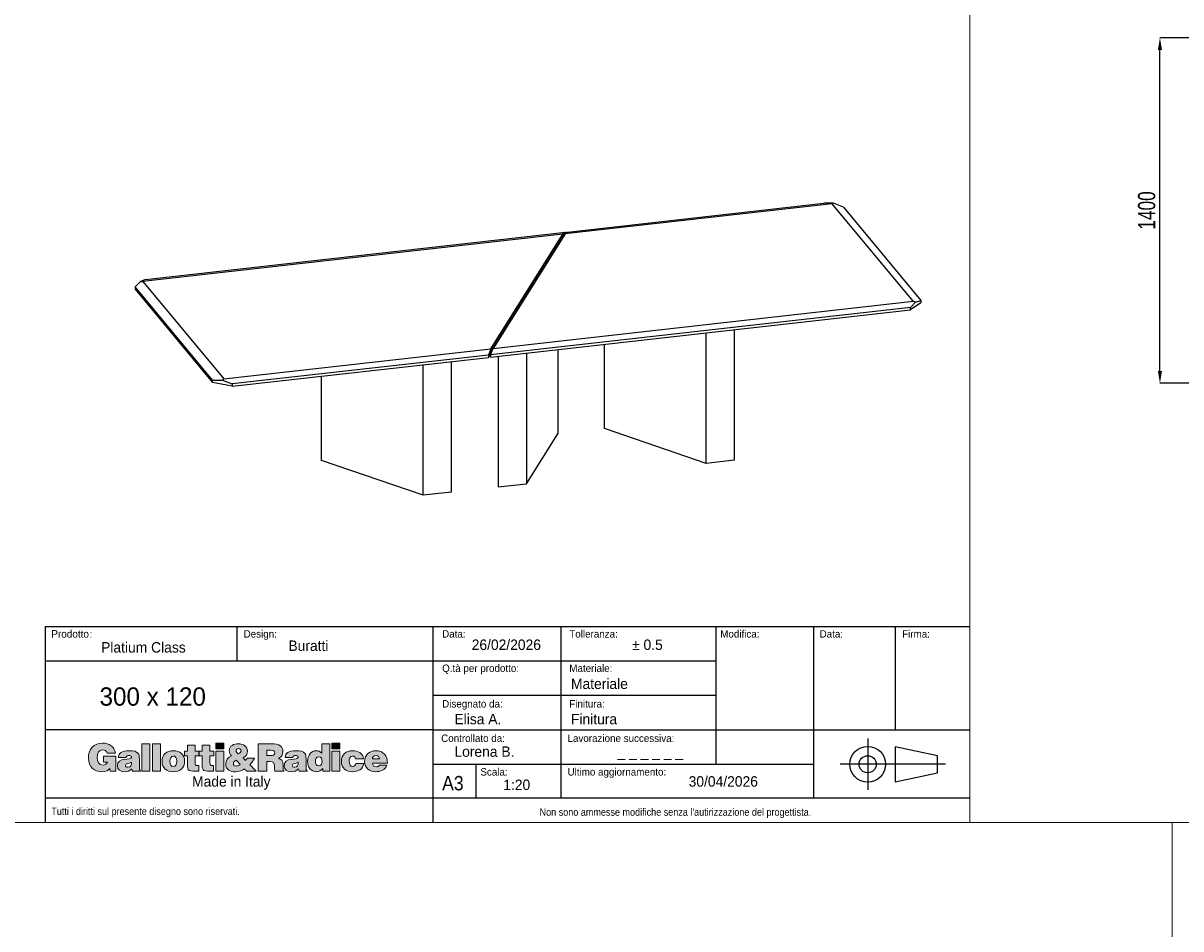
# Model space of a CAD drawing. Header units: millimetres. Extents: x 100 to 18140, y -17694 to 5840.
# Tile 4 of 19: x 4465 to 9155, y -11810 to -8141. Entities that reach past the tile are written whole.
import ezdxf

# ---------------------------------------------------------------- set-up
doc = ezdxf.new("R2010")
doc.units = ezdxf.units.MM
doc.header["$LTSCALE"] = 20
doc.header["$PDSIZE"] = -1
doc.layers.add('ANNOTAZIONI', color=8, linetype='Continuous')
doc.styles.add('SLDTEXTSTYLE1', font='GOTHIC.TTF', dxfattribs={"width": 0.913})
doc.styles.add('SLDTEXTSTYLE2', font='arial.ttf', dxfattribs={"width": 0.948})
doc.styles.add('SLDTEXTSTYLE3', font='arial.ttf', dxfattribs={"width": 0.948})
doc.styles.add('SLDTEXTSTYLE4', font='ARIALN.TTF', dxfattribs={"width": 0.87})
doc.dimstyles.new('SLDDIMSTYLE0', dxfattribs={"dimtxt": 70, "dimasz": 50, "dimexe": 0, "dimexo": 0.0625, "dimgap": 17.5, "dimtad": 1, "dimdec": 1, "dimrnd": 1e-09, "dimzin": 12, "dimdsep": 46, "dimtxsty": 'SLDTEXTSTYLE4', "dimsah": 1, "dimcen": 0.09, "dimadec": 0, "dimazin": 3, "dimtfac": 1, "dimtdec": 1, "dimtofl": 0, "dimtmove": 0, "dimatfit": 3, "dimfxl": 1, "dimfrac": 2, "dimtolj": 1, "dimtzin": 12, "dimarcsym": 0})

# ---------------------------------------------------------------- blocks, each defined once
blk = doc.blocks.new('logo_punti di controllo')
at = {"layer": 'ANNOTAZIONI'}
h = blk.add_hatch(color=256, dxfattribs=at)
edge = h.paths.add_edge_path(flags=0)
edge.add_line((564, 61), (564, 214))
edge.add_line((564, 214), (440, 214))
edge.add_line((440, 214), (440, 154))
edge.add_line((440, 154), (480, 154))
edge.add_spline(control_points=[(480, 154), (476, 135), (452, 122), (434, 122), (388, 122), (376, 158), (376, 197), (376, 246), (393, 278), (429, 278), (452, 278), (468, 266), (475, 243)], knot_values=[31.661, 31.661, 31.661, 31.661, 32.661, 32.661, 32.661, 33.661, 33.661, 33.661, 34.661, 34.661, 34.661, 35.661, 35.661, 35.661, 35.661], weights=[1, 1, 1, 1, 1, 1, 1, 1, 1, 1, 1, 1, 1], degree=3, periodic=0)
edge.add_line((475, 243), (561, 243))
edge.add_spline(control_points=[(561, 243), (550, 311), (496, 345), (430, 345), (341, 345), (286, 285), (286, 197), (286, 100), (349, 55), (419, 55), (463, 55), (488, 71), (502, 88)], knot_values=[47.825, 47.825, 47.825, 47.825, 48.825, 48.825, 48.825, 49.825, 49.825, 49.825, 50.825, 50.825, 50.825, 51.825, 51.825, 51.825, 51.825], weights=[1, 1, 1, 1, 1, 1, 1, 1, 1, 1, 1, 1, 1], degree=3, periodic=0)
edge.add_line((502, 88), (506, 61))
edge.add_line((506, 61), (564, 61))
h = blk.add_hatch(color=256, dxfattribs=at)
edge = h.paths.add_edge_path(flags=0)
edge.add_line((730, 62), (812, 62))
edge.add_line((812, 62), (812, 66))
edge.add_spline(control_points=[(812, 66), (802, 74), (802, 80), (802, 92), (802, 123), (802, 154), (802, 185), (802, 233), (796, 269), (701, 269), (621, 269), (591, 244), (591, 201)], knot_values=[0.543, 0.543, 0.543, 0.543, 1.543, 1.543, 1.543, 14.848, 14.848, 14.848, 15.848, 15.848, 15.848, 16.848, 16.848, 16.848, 16.848], weights=[1, 1, 1, 1, 1, 1, 1, 1, 1, 1, 1, 1, 1], degree=3, periodic=0)
edge.add_line((591, 201), (668, 201))
edge.add_spline(control_points=[(668, 201), (670, 218), (685, 221), (696, 221), (704, 221), (722, 219), (722, 204), (722, 167), (579, 208), (579, 117), (579, 75), (613, 56), (651, 56), (680, 56), (703, 62), (726, 84)], knot_values=[27.71, 27.71, 27.71, 27.71, 28.71, 28.71, 28.71, 29.71, 29.71, 29.71, 30.71, 30.71, 30.71, 31.71, 31.71, 31.71, 32.71, 32.71, 32.71, 32.71], weights=[1, 1, 1, 1, 1, 1, 1, 1, 1, 1, 1, 1, 1, 1, 1, 1], degree=3, periodic=0)
edge.add_line((726, 84), (730, 62))
edge = h.paths.add_edge_path(flags=0)
edge.add_spline(control_points=[(722, 151), (724, 123), (715, 102), (687, 102)], knot_values=[2, 2, 2, 2, 3, 3, 3, 3], weights=[1, 1, 1, 1], degree=3, periodic=0)
edge.add_spline(control_points=[(687, 102), (671, 102), (661, 108), (661, 118), (661, 144), (696, 138), (722, 151)], knot_values=[0, 0, 0, 0, 1, 1, 1, 2, 2, 2, 2], weights=[1, 1, 1, 1, 1, 1, 1], degree=3, periodic=0)
for points in [[(908, 62), (908, 338), (828, 338), (828, 62)], [(1015, 62), (1015, 338), (935, 338), (935, 62)], [(1577, 345), (1577, 289), (1657, 289), (1657, 345)], [(1657, 62), (1657, 263), (1577, 263), (1577, 62)], [(2752, 345), (2752, 289), (2832, 289), (2832, 345)], [(2832, 62), (2832, 263), (2752, 263), (2752, 62)]]:
    blk.add_hatch(color=256, dxfattribs=at).paths.add_polyline_path(points, flags=0)
h = blk.add_hatch(color=256, dxfattribs=at)
edge = h.paths.add_edge_path(flags=0)
edge.add_spline(control_points=[(1260, 164), (1260, 227), (1217, 269), (1146, 269), (1078, 269), (1032, 230), (1032, 160)], knot_values=[2, 2, 2, 2, 3, 3, 3, 4, 4, 4, 4], weights=[1, 1, 1, 1, 1, 1, 1], degree=3, periodic=0)
edge.add_spline(control_points=[(1032, 160), (1032, 92), (1082, 56), (1146, 56), (1211, 56), (1260, 91), (1260, 164)], knot_values=[0, 0, 0, 0, 1, 1, 1, 2, 2, 2, 2], weights=[1, 1, 1, 1, 1, 1, 1], degree=3, periodic=0)
edge = h.paths.add_edge_path(flags=0)
edge.add_spline(control_points=[(1146, 110), (1126, 110), (1112, 126), (1112, 164), (1112, 187), (1120, 215), (1147, 215)], knot_values=[2, 2, 2, 2, 3, 3, 3, 4, 4, 4, 4], weights=[1, 1, 1, 1, 1, 1, 1], degree=3, periodic=0)
edge.add_spline(control_points=[(1147, 215), (1168, 216), (1181, 194), (1181, 164), (1181, 126), (1168, 110), (1146, 110)], knot_values=[0, 0, 0, 0, 1, 1, 1, 2, 2, 2, 2], weights=[1, 1, 1, 1, 1, 1, 1], degree=3, periodic=0)
h = blk.add_hatch(color=256, dxfattribs=at)
edge = h.paths.add_edge_path(flags=0)
edge.add_line((1405, 62), (1405, 119))
edge.add_spline(control_points=[(1405, 119), (1401, 119), (1396, 119), (1392, 119), (1370, 119), (1367, 126), (1367, 144), (1367, 168), (1367, 193), (1367, 217)], knot_values=[0, 0, 0, 0, 1.792, 1.792, 1.792, 2.792, 2.792, 2.792, 13.111, 13.111, 13.111, 13.111], weights=[1, 1, 1, 1, 1, 1, 1, 1, 1, 1], degree=3, periodic=0)
edge.add_line((1367, 217), (1406, 217))
edge.add_line((1406, 217), (1406, 263))
edge.add_line((1406, 263), (1367, 263))
edge.add_line((1367, 263), (1367, 325))
edge.add_line((1367, 325), (1289, 325))
edge.add_line((1289, 325), (1289, 263))
edge.add_line((1289, 263), (1259, 263))
edge.add_line((1259, 263), (1259, 217))
edge.add_line((1259, 217), (1288, 217))
edge.add_spline(control_points=[(1288, 217), (1288, 189), (1288, 161), (1288, 133), (1288, 64), (1300, 56), (1405, 62)], knot_values=[74.044, 74.044, 74.044, 74.044, 85.937, 85.937, 85.937, 86.937, 86.937, 86.937, 86.937], weights=[1, 1, 1, 1, 1, 1, 1], degree=3, periodic=0)
h = blk.add_hatch(color=256, dxfattribs=at)
edge = h.paths.add_edge_path(flags=0)
edge.add_line((1554, 62), (1554, 119))
edge.add_spline(control_points=[(1554, 119), (1550, 119), (1546, 119), (1542, 119), (1520, 119), (1517, 126), (1517, 144), (1517, 168), (1517, 193), (1517, 217)], knot_values=[0, 0, 0, 0, 1.792, 1.792, 1.792, 2.792, 2.792, 2.792, 13.111, 13.111, 13.111, 13.111], weights=[1, 1, 1, 1, 1, 1, 1, 1, 1, 1], degree=3, periodic=0)
edge.add_line((1517, 217), (1555, 217))
edge.add_line((1555, 217), (1555, 263))
edge.add_line((1555, 263), (1517, 263))
edge.add_line((1517, 263), (1517, 325))
edge.add_line((1517, 325), (1438, 325))
edge.add_line((1438, 325), (1438, 263))
edge.add_line((1438, 263), (1409, 263))
edge.add_line((1409, 263), (1409, 217))
edge.add_line((1409, 217), (1437, 217))
edge.add_spline(control_points=[(1437, 217), (1437, 189), (1437, 161), (1437, 133), (1437, 64), (1450, 56), (1554, 62)], knot_values=[74.041, 74.041, 74.041, 74.041, 85.934, 85.934, 85.934, 86.934, 86.934, 86.934, 86.934], weights=[1, 1, 1, 1, 1, 1, 1], degree=3, periodic=0)
h = blk.add_hatch(color=256, dxfattribs=at)
edge = h.paths.add_edge_path(flags=0)
edge.add_line((1866, 85), (1888, 62))
edge.add_line((1888, 62), (1984, 62))
edge.add_line((1984, 62), (1921, 127))
edge.add_spline(control_points=[(1921, 127), (1940, 147), (1954, 170), (1967, 194)], knot_values=[26.367462, 26.367462, 26.367462, 26.367462, 27.367462, 27.367462, 27.367462, 27.367462], weights=[1, 1, 1, 1], degree=3, periodic=0)
edge.add_line((1967, 194), (1894, 194))
edge.add_spline(control_points=[(1894, 194), (1890, 185), (1884, 177), (1876, 171)], knot_values=[37.686462, 37.686462, 37.686462, 37.686462, 38.686462, 38.686462, 38.686462, 38.686462], weights=[1, 1, 1, 1], degree=3, periodic=0)
edge.add_line((1876, 171), (1853, 195))
edge.add_spline(control_points=[(1853, 195), (1881, 211), (1897, 232), (1897, 265), (1897, 310), (1856, 338), (1805, 338), (1762, 338), (1712, 321), (1712, 269), (1712, 248), (1721, 232), (1735, 217)], knot_values=[43.525807, 43.525807, 43.525807, 43.525807, 44.525807, 44.525807, 44.525807, 45.525807, 45.525807, 45.525807, 46.525807, 46.525807, 46.525807, 47.525807, 47.525807, 47.525807, 47.525807], weights=[1, 1, 1, 1, 1, 1, 1, 1, 1, 1, 1, 1, 1], degree=3, periodic=0)
edge.add_spline(control_points=[(1735, 217), (1700, 200), (1677, 172), (1677, 131), (1677, 78), (1724, 55), (1775, 55), (1811, 55), (1848, 70), (1866, 85)], knot_values=[47.525807, 47.525807, 47.525807, 47.525807, 48.525807, 48.525807, 48.525807, 49.525807, 49.525807, 49.525807, 50.525807, 50.525807, 50.525807, 50.525807], weights=[1, 1, 1, 1, 1, 1, 1, 1, 1, 1], degree=3, periodic=0)
edge = h.paths.add_edge_path(flags=0)
edge.add_line((1784, 172), (1820, 134))
edge.add_spline(control_points=[(1820, 134), (1825, 129), (1823, 130), (1812, 123)], knot_values=[0, 0, 0, 0, 1, 1, 1, 1], weights=[1, 1, 1, 1], degree=3, periodic=0)
edge.add_spline(control_points=[(1812, 123), (1804, 119), (1790, 113), (1781, 113), (1765, 113), (1754, 122), (1754, 139), (1754, 154), (1769, 164), (1784, 172)], knot_values=[1, 1, 1, 1, 2, 2, 2, 3, 3, 3, 4, 4, 4, 4], weights=[1, 1, 1, 1, 1, 1, 1, 1, 1, 1], degree=3, periodic=0)
edge = h.paths.add_edge_path(flags=0)
edge.add_spline(control_points=[(1804, 237), (1791, 246), (1781, 256), (1781, 269), (1781, 285), (1794, 290), (1807, 290)], knot_values=[2, 2, 2, 2, 3, 3, 3, 4, 4, 4, 4], weights=[1, 1, 1, 1, 1, 1, 1], degree=3, periodic=0)
edge.add_spline(control_points=[(1807, 290), (1816, 290), (1827, 286), (1831, 278)], knot_values=[0, 0, 0, 0, 1, 1, 1, 1], weights=[1, 1, 1, 1], degree=3, periodic=0)
edge.add_spline(control_points=[(1831, 278), (1838, 255), (1822, 246), (1804, 237)], knot_values=[1, 1, 1, 1, 2, 2, 2, 2], weights=[1, 1, 1, 1], degree=3, periodic=0)
h = blk.add_hatch(color=256, dxfattribs=at)
edge = h.paths.add_edge_path(flags=0)
edge.add_line((2094, 158), (2122, 158))
edge.add_spline(control_points=[(2122, 158), (2164, 158), (2170, 146), (2170, 110), (2170, 86), (2172, 68), (2175, 62)], knot_values=[0, 0, 0, 0, 1, 1, 1, 2, 2, 2, 2], weights=[1, 1, 1, 1, 1, 1, 1], degree=3, periodic=0)
edge.add_line((2175, 62), (2266, 62))
edge.add_line((2266, 62), (2266, 70))
edge.add_spline(control_points=[(2266, 70), (2256, 70), (2257, 83), (2257, 119), (2257, 174), (2239, 181), (2210, 192)], knot_values=[16.174, 16.174, 16.174, 16.174, 17.174, 17.174, 17.174, 18.174, 18.174, 18.174, 18.174], weights=[1, 1, 1, 1, 1, 1, 1], degree=3, periodic=0)
edge.add_spline(control_points=[(2210, 192), (2242, 201), (2256, 228), (2256, 259), (2256, 313), (2226, 338), (2134, 338), (2091, 338), (2047, 338), (2004, 338)], knot_values=[18.174, 18.174, 18.174, 18.174, 19.174, 19.174, 19.174, 20.174, 20.174, 20.174, 38.639, 38.639, 38.639, 38.639], weights=[1, 1, 1, 1, 1, 1, 1, 1, 1, 1], degree=3, periodic=0)
edge.add_line((2004, 338), (2004, 62))
edge.add_line((2004, 62), (2094, 62))
edge.add_line((2094, 62), (2094, 158))
edge = h.paths.add_edge_path(flags=0)
edge.add_line((2094, 219), (2094, 274))
edge.add_spline(control_points=[(2094, 274), (2108, 274), (2122, 274), (2136, 274), (2157, 274), (2173, 264), (2173, 245), (2173, 226), (2158, 219), (2130, 219), (2118, 219), (2106, 219), (2094, 219)], knot_values=[0, 0, 0, 0, 5.974, 5.974, 5.974, 6.974, 6.974, 6.974, 7.974, 7.974, 7.974, 13.024, 13.024, 13.024, 13.024], weights=[1, 1, 1, 1, 1, 1, 1, 1, 1, 1, 1, 1, 1], degree=3, periodic=0)
h = blk.add_hatch(color=256, dxfattribs=at)
edge = h.paths.add_edge_path(flags=0)
edge.add_line((2419, 62), (2501, 62))
edge.add_line((2501, 62), (2501, 66))
edge.add_spline(control_points=[(2501, 66), (2491, 74), (2490, 80), (2490, 92), (2490, 123), (2490, 154), (2490, 185), (2490, 233), (2485, 269), (2390, 269), (2310, 269), (2280, 244), (2280, 201)], knot_values=[0.543, 0.543, 0.543, 0.543, 1.543, 1.543, 1.543, 14.848, 14.848, 14.848, 15.848, 15.848, 15.848, 16.848, 16.848, 16.848, 16.848], weights=[1, 1, 1, 1, 1, 1, 1, 1, 1, 1, 1, 1, 1], degree=3, periodic=0)
edge.add_line((2280, 201), (2357, 201))
edge.add_spline(control_points=[(2357, 201), (2358, 218), (2373, 221), (2385, 221), (2393, 221), (2411, 219), (2411, 204), (2411, 167), (2268, 208), (2268, 117), (2268, 75), (2301, 56), (2339, 56), (2369, 56), (2392, 62), (2415, 84)], knot_values=[27.709, 27.709, 27.709, 27.709, 28.709, 28.709, 28.709, 29.709, 29.709, 29.709, 30.709, 30.709, 30.709, 31.709, 31.709, 31.709, 32.709, 32.709, 32.709, 32.709], weights=[1, 1, 1, 1, 1, 1, 1, 1, 1, 1, 1, 1, 1, 1, 1, 1], degree=3, periodic=0)
edge.add_line((2415, 84), (2419, 62))
edge = h.paths.add_edge_path(flags=0)
edge.add_spline(control_points=[(2411, 151), (2412, 123), (2403, 102), (2375, 102)], knot_values=[2, 2, 2, 2, 3, 3, 3, 3], weights=[1, 1, 1, 1], degree=3, periodic=0)
edge.add_spline(control_points=[(2375, 102), (2360, 102), (2350, 108), (2350, 118), (2350, 144), (2385, 138), (2411, 151)], knot_values=[0, 0, 0, 0, 1, 1, 1, 2, 2, 2, 2], weights=[1, 1, 1, 1, 1, 1, 1], degree=3, periodic=0)
h = blk.add_hatch(color=256, dxfattribs=at)
edge = h.paths.add_edge_path(flags=0)
edge.add_line((2659, 62), (2730, 62))
edge.add_line((2730, 62), (2730, 338))
edge.add_line((2730, 338), (2651, 338))
edge.add_line((2651, 338), (2651, 243))
edge.add_spline(control_points=[(2651, 243), (2634, 262), (2616, 269), (2591, 269), (2543, 269), (2506, 225), (2506, 159), (2506, 102), (2537, 56), (2597, 56), (2623, 56), (2640, 64), (2659, 89)], knot_values=[63.921, 63.921, 63.921, 63.921, 64.921, 64.921, 64.921, 65.921, 65.921, 65.921, 66.921, 66.921, 66.921, 67.921, 67.921, 67.921, 67.921], weights=[1, 1, 1, 1, 1, 1, 1, 1, 1, 1, 1, 1, 1], degree=3, periodic=0)
edge.add_line((2659, 89), (2659, 62))
edge = h.paths.add_edge_path(flags=0)
edge.add_spline(control_points=[(2619, 207), (2646, 207), (2653, 183), (2653, 161), (2653, 137), (2645, 114), (2617, 114)], knot_values=[2, 2, 2, 2, 3, 3, 3, 4, 4, 4, 4], weights=[1, 1, 1, 1, 1, 1, 1], degree=3, periodic=0)
edge.add_spline(control_points=[(2617, 114), (2591, 114), (2586, 138), (2586, 159), (2586, 182), (2593, 207), (2619, 207)], knot_values=[0, 0, 0, 0, 1, 1, 1, 2, 2, 2, 2], weights=[1, 1, 1, 1, 1, 1, 1], degree=3, periodic=0)
h = blk.add_hatch(color=256, dxfattribs=at)
edge = h.paths.add_edge_path(flags=0)
edge.add_line((2991, 186), (3072, 186))
edge.add_spline(control_points=[(3072, 186), (3067, 246), (3016, 269), (2962, 269), (2896, 269), (2848, 229), (2848, 161), (2848, 93), (2898, 56), (2962, 56), (3018, 56), (3067, 79), (3074, 140)], knot_values=[0, 0, 0, 0, 1, 1, 1, 2, 2, 2, 3, 3, 3, 4, 4, 4, 4], weights=[1, 1, 1, 1, 1, 1, 1, 1, 1, 1, 1, 1, 1], degree=3, periodic=0)
edge.add_line((3074, 140), (2993, 140))
edge.add_spline(control_points=[(2993, 140), (2991, 124), (2983, 110), (2962, 110), (2939, 110), (2927, 130), (2927, 160), (2927, 184), (2932, 215), (2962, 215), (2971, 215), (2978, 212), (2983, 207)], knot_values=[15.404, 15.404, 15.404, 15.404, 16.404, 16.404, 16.404, 17.404, 17.404, 17.404, 18.404, 18.404, 18.404, 19.404, 19.404, 19.404, 19.404], weights=[1, 1, 1, 1, 1, 1, 1, 1, 1, 1, 1, 1, 1], degree=3, periodic=0)
edge.add_spline(control_points=[(2983, 207), (2988, 202), (2991, 195), (2991, 186)], knot_values=[19.404, 19.404, 19.404, 19.404, 20.404, 20.404, 20.404, 20.404], weights=[1, 1, 1, 1], degree=3, periodic=0)
h = blk.add_hatch(color=256, dxfattribs=at)
edge = h.paths.add_edge_path(flags=0)
edge.add_line((3162, 144), (3314, 144))
edge.add_spline(control_points=[(3314, 144), (3316, 217), (3271, 269), (3196, 269), (3132, 269), (3083, 226), (3083, 161), (3083, 93), (3132, 56), (3197, 56), (3244, 56), (3294, 73), (3308, 123)], knot_values=[0, 0, 0, 0, 1, 1, 1, 2, 2, 2, 3, 3, 3, 4, 4, 4, 4], weights=[1, 1, 1, 1, 1, 1, 1, 1, 1, 1, 1, 1, 1], degree=3, periodic=0)
edge.add_line((3308, 123), (3232, 123))
edge.add_spline(control_points=[(3232, 123), (3226, 111), (3214, 105), (3202, 105), (3181, 105), (3162, 121), (3162, 144)], knot_values=[14.806, 14.806, 14.806, 14.806, 15.806, 15.806, 15.806, 16.806, 16.806, 16.806, 16.806], weights=[1, 1, 1, 1, 1, 1, 1], degree=3, periodic=0)
edge = h.paths.add_edge_path(flags=0)
edge.add_line((3235, 185), (3162, 185))
edge.add_spline(control_points=[(3162, 185), (3162, 207), (3176, 220), (3199, 220), (3218, 220), (3235, 203), (3235, 185)], knot_values=[0, 0, 0, 0, 1, 1, 1, 2, 2, 2, 2], weights=[1, 1, 1, 1, 1, 1, 1], degree=3, periodic=0)
at = {"color": 7, "linetype": 'Continuous', "lineweight": 18}
for points, knots in [([(561, 243), (550, 311), (496, 345), (430, 345), (341, 345), (286, 285), (286, 197), (286, 100), (349, 55), (419, 55), (463, 55), (488, 71), (502, 88)], [47.825, 47.825, 47.825, 47.825, 48.825, 48.825, 48.825, 49.825, 49.825, 49.825, 50.825, 50.825, 50.825, 51.825, 51.825, 51.825, 51.825]), ([(480, 154), (476, 135), (452, 122), (434, 122), (388, 122), (376, 158), (376, 197), (376, 246), (393, 278), (429, 278), (452, 278), (468, 266), (475, 243)], [31.661, 31.661, 31.661, 31.661, 32.661, 32.661, 32.661, 33.661, 33.661, 33.661, 34.661, 34.661, 34.661, 35.661, 35.661, 35.661, 35.661]), ([(812, 66), (802, 74), (802, 80), (802, 92), (802, 123), (802, 154), (802, 185), (802, 233), (796, 269), (701, 269), (621, 269), (591, 244), (591, 201)], [0.543, 0.543, 0.543, 0.543, 1.543, 1.543, 1.543, 14.848, 14.848, 14.848, 15.848, 15.848, 15.848, 16.848, 16.848, 16.848, 16.848]), ([(1260, 164), (1260, 227), (1217, 269), (1146, 269), (1078, 269), (1032, 230), (1032, 160)], [2, 2, 2, 2, 3, 3, 3, 4, 4, 4, 4]), ([(1853, 195), (1881, 211), (1897, 232), (1897, 265), (1897, 310), (1856, 338), (1805, 338), (1762, 338), (1712, 321), (1712, 269), (1712, 248), (1721, 232), (1735, 217)], [43.525807, 43.525807, 43.525807, 43.525807, 44.525807, 44.525807, 44.525807, 45.525807, 45.525807, 45.525807, 46.525807, 46.525807, 46.525807, 47.525807, 47.525807, 47.525807, 47.525807]), ([(1804, 237), (1791, 246), (1781, 256), (1781, 269), (1781, 285), (1794, 290), (1807, 290)], [2, 2, 2, 2, 3, 3, 3, 4, 4, 4, 4]), ([(2210, 192), (2242, 201), (2256, 228), (2256, 259), (2256, 313), (2226, 338), (2134, 338), (2091, 338), (2047, 338), (2004, 338)], [18.174, 18.174, 18.174, 18.174, 19.174, 19.174, 19.174, 20.174, 20.174, 20.174, 38.639, 38.639, 38.639, 38.639]), ([(2094, 274), (2108, 274), (2122, 274), (2136, 274), (2157, 274), (2173, 264), (2173, 245), (2173, 226), (2158, 219), (2130, 219), (2118, 219), (2106, 219), (2094, 219)], [0, 0, 0, 0, 5.974, 5.974, 5.974, 6.974, 6.974, 6.974, 7.974, 7.974, 7.974, 13.024, 13.024, 13.024, 13.024]), ([(2501, 66), (2491, 74), (2490, 80), (2490, 92), (2490, 123), (2490, 154), (2490, 185), (2490, 233), (2485, 269), (2390, 269), (2310, 269), (2280, 244), (2280, 201)], [0.543, 0.543, 0.543, 0.543, 1.543, 1.543, 1.543, 14.848, 14.848, 14.848, 15.848, 15.848, 15.848, 16.848, 16.848, 16.848, 16.848]), ([(2651, 243), (2634, 262), (2616, 269), (2591, 269), (2543, 269), (2506, 225), (2506, 159), (2506, 102), (2537, 56), (2597, 56), (2623, 56), (2640, 64), (2659, 89)], [63.921, 63.921, 63.921, 63.921, 64.921, 64.921, 64.921, 65.921, 65.921, 65.921, 66.921, 66.921, 66.921, 67.921, 67.921, 67.921, 67.921]), ([(3072, 186), (3067, 246), (3016, 269), (2962, 269), (2896, 269), (2848, 229), (2848, 161), (2848, 93), (2898, 56), (2962, 56), (3018, 56), (3067, 79), (3074, 140)], [0, 0, 0, 0, 1, 1, 1, 2, 2, 2, 3, 3, 3, 4, 4, 4, 4]), ([(3314, 144), (3316, 217), (3271, 269), (3196, 269), (3132, 269), (3083, 226), (3083, 161), (3083, 93), (3132, 56), (3197, 56), (3244, 56), (3294, 73), (3308, 123)], [0, 0, 0, 0, 1, 1, 1, 2, 2, 2, 3, 3, 3, 4, 4, 4, 4]), ([(668, 201), (670, 218), (685, 221), (696, 221), (704, 221), (722, 219), (722, 204), (722, 167), (579, 208), (579, 117), (579, 75), (613, 56), (651, 56), (680, 56), (703, 62), (726, 84)], [27.71, 27.71, 27.71, 27.71, 28.71, 28.71, 28.71, 29.71, 29.71, 29.71, 30.71, 30.71, 30.71, 31.71, 31.71, 31.71, 32.71, 32.71, 32.71, 32.71]), ([(687, 102), (671, 102), (661, 108), (661, 118), (661, 144), (696, 138), (722, 151)], [0, 0, 0, 0, 1, 1, 1, 2, 2, 2, 2]), ([(1032, 160), (1032, 92), (1082, 56), (1146, 56), (1211, 56), (1260, 91), (1260, 164)], [0, 0, 0, 0, 1, 1, 1, 2, 2, 2, 2]), ([(1146, 110), (1126, 110), (1112, 126), (1112, 164), (1112, 187), (1120, 215), (1147, 215)], [2, 2, 2, 2, 3, 3, 3, 4, 4, 4, 4]), ([(1147, 215), (1168, 216), (1181, 194), (1181, 164), (1181, 126), (1168, 110), (1146, 110)], [0, 0, 0, 0, 1, 1, 1, 2, 2, 2, 2]), ([(1288, 217), (1288, 189), (1288, 161), (1288, 133), (1288, 64), (1300, 56), (1405, 62)], [74.044, 74.044, 74.044, 74.044, 85.937, 85.937, 85.937, 86.937, 86.937, 86.937, 86.937]), ([(1405, 119), (1401, 119), (1396, 119), (1392, 119), (1370, 119), (1367, 126), (1367, 144), (1367, 168), (1367, 193), (1367, 217)], [0, 0, 0, 0, 1.792, 1.792, 1.792, 2.792, 2.792, 2.792, 13.111, 13.111, 13.111, 13.111]), ([(1437, 217), (1437, 189), (1437, 161), (1437, 133), (1437, 64), (1450, 56), (1554, 62)], [74.041, 74.041, 74.041, 74.041, 85.934, 85.934, 85.934, 86.934, 86.934, 86.934, 86.934]), ([(1554, 119), (1550, 119), (1546, 119), (1542, 119), (1520, 119), (1517, 126), (1517, 144), (1517, 168), (1517, 193), (1517, 217)], [0, 0, 0, 0, 1.792, 1.792, 1.792, 2.792, 2.792, 2.792, 13.111, 13.111, 13.111, 13.111]), ([(1735, 217), (1700, 200), (1677, 172), (1677, 131), (1677, 78), (1724, 55), (1775, 55), (1811, 55), (1848, 70), (1866, 85)], [47.525807, 47.525807, 47.525807, 47.525807, 48.525807, 48.525807, 48.525807, 49.525807, 49.525807, 49.525807, 50.525807, 50.525807, 50.525807, 50.525807]), ([(1812, 123), (1804, 119), (1790, 113), (1781, 113), (1765, 113), (1754, 122), (1754, 139), (1754, 154), (1769, 164), (1784, 172)], [1, 1, 1, 1, 2, 2, 2, 3, 3, 3, 4, 4, 4, 4]), ([(2122, 158), (2164, 158), (2170, 146), (2170, 110), (2170, 86), (2172, 68), (2175, 62)], [0, 0, 0, 0, 1, 1, 1, 2, 2, 2, 2]), ([(2266, 70), (2256, 70), (2257, 83), (2257, 119), (2257, 174), (2239, 181), (2210, 192)], [16.174, 16.174, 16.174, 16.174, 17.174, 17.174, 17.174, 18.174, 18.174, 18.174, 18.174]), ([(2357, 201), (2358, 218), (2373, 221), (2385, 221), (2393, 221), (2411, 219), (2411, 204), (2411, 167), (2268, 208), (2268, 117), (2268, 75), (2301, 56), (2339, 56), (2369, 56), (2392, 62), (2415, 84)], [27.709, 27.709, 27.709, 27.709, 28.709, 28.709, 28.709, 29.709, 29.709, 29.709, 30.709, 30.709, 30.709, 31.709, 31.709, 31.709, 32.709, 32.709, 32.709, 32.709]), ([(2375, 102), (2360, 102), (2350, 108), (2350, 118), (2350, 144), (2385, 138), (2411, 151)], [0, 0, 0, 0, 1, 1, 1, 2, 2, 2, 2]), ([(2617, 114), (2591, 114), (2586, 138), (2586, 159), (2586, 182), (2593, 207), (2619, 207)], [0, 0, 0, 0, 1, 1, 1, 2, 2, 2, 2]), ([(2619, 207), (2646, 207), (2653, 183), (2653, 161), (2653, 137), (2645, 114), (2617, 114)], [2, 2, 2, 2, 3, 3, 3, 4, 4, 4, 4]), ([(2993, 140), (2991, 124), (2983, 110), (2962, 110), (2939, 110), (2927, 130), (2927, 160), (2927, 184), (2932, 215), (2962, 215), (2971, 215), (2978, 212), (2983, 207)], [15.404, 15.404, 15.404, 15.404, 16.404, 16.404, 16.404, 17.404, 17.404, 17.404, 18.404, 18.404, 18.404, 19.404, 19.404, 19.404, 19.404]), ([(3162, 185), (3162, 207), (3176, 220), (3199, 220), (3218, 220), (3235, 203), (3235, 185)], [0, 0, 0, 0, 1, 1, 1, 2, 2, 2, 2]), ([(3232, 123), (3226, 111), (3214, 105), (3202, 105), (3181, 105), (3162, 121), (3162, 144)], [14.806, 14.806, 14.806, 14.806, 15.806, 15.806, 15.806, 16.806, 16.806, 16.806, 16.806])]:
    blk.add_open_spline(points, degree=3, knots=knots, dxfattribs=at)
for points, degree in [([(475, 243), (503, 243), (532, 243), (561, 243)], 3), ([(828, 338), (828, 200), (828, 62)], 2), ([(908, 338), (868, 338), (828, 338)], 2), ([(908, 62), (908, 200), (908, 338)], 2), ([(935, 338), (935, 200), (935, 62)], 2), ([(1015, 338), (975, 338), (935, 338)], 2), ([(1015, 62), (1015, 200), (1015, 338)], 2), ([(1259, 263), (1259, 248), (1259, 232), (1259, 217)], 3), ([(1289, 263), (1279, 263), (1269, 263), (1259, 263)], 3), ([(1289, 325), (1289, 304), (1289, 284), (1289, 263)], 3), ([(1367, 325), (1341, 325), (1315, 325), (1289, 325)], 3), ([(1367, 263), (1367, 284), (1367, 304), (1367, 325)], 3), ([(1406, 263), (1393, 263), (1380, 263), (1367, 263)], 3), ([(1406, 217), (1406, 232), (1406, 248), (1406, 263)], 3), ([(1409, 263), (1409, 248), (1409, 232), (1409, 217)], 3), ([(1438, 263), (1429, 263), (1419, 263), (1409, 263)], 3), ([(1438, 325), (1438, 304), (1438, 284), (1438, 263)], 3), ([(1517, 325), (1491, 325), (1465, 325), (1438, 325)], 3), ([(1517, 263), (1517, 284), (1517, 304), (1517, 325)], 3), ([(1555, 263), (1542, 263), (1530, 263), (1517, 263)], 3), ([(1555, 217), (1555, 232), (1555, 248), (1555, 263)], 3), ([(1577, 345), (1577, 317), (1577, 289)], 2), ([(1657, 345), (1617, 345), (1577, 345)], 2), ([(1577, 289), (1617, 289), (1657, 289)], 2), ([(1577, 263), (1577, 162), (1577, 62)], 2), ([(1657, 263), (1617, 263), (1577, 263)], 2), ([(1657, 289), (1657, 317), (1657, 345)], 2), ([(1657, 62), (1657, 162), (1657, 263)], 2), ([(1831, 278), (1838, 255), (1822, 246), (1804, 237)], 3), ([(1807, 290), (1816, 290), (1827, 286), (1831, 278)], 3), ([(2004, 338), (2004, 246), (2004, 154), (2004, 62)], 3), ([(2094, 219), (2094, 237), (2094, 255), (2094, 274)], 3), ([(2651, 338), (2651, 306), (2651, 274), (2651, 243)], 3), ([(2730, 338), (2704, 338), (2677, 338), (2651, 338)], 3), ([(2730, 62), (2730, 154), (2730, 246), (2730, 338)], 3), ([(2752, 345), (2752, 317), (2752, 289)], 2), ([(2832, 345), (2792, 345), (2752, 345)], 2), ([(2752, 289), (2792, 289), (2832, 289)], 2), ([(2752, 263), (2752, 162), (2752, 62)], 2), ([(2832, 263), (2792, 263), (2752, 263)], 2), ([(2832, 289), (2832, 317), (2832, 345)], 2), ([(2832, 62), (2832, 162), (2832, 263)], 2), ([(440, 214), (440, 194), (440, 174), (440, 154)], 3), ([(564, 214), (523, 214), (482, 214), (440, 214)], 3), ([(440, 154), (454, 154), (467, 154), (480, 154)], 3), ([(564, 61), (564, 112), (564, 163), (564, 214)], 3), ([(591, 201), (617, 201), (642, 201), (668, 201)], 3), ([(722, 151), (724, 123), (715, 102), (687, 102)], 3), ([(1259, 217), (1269, 217), (1278, 217), (1288, 217)], 3), ([(1367, 217), (1380, 217), (1393, 217), (1406, 217)], 3), ([(1405, 62), (1405, 81), (1405, 100), (1405, 119)], 3), ([(1409, 217), (1418, 217), (1428, 217), (1437, 217)], 3), ([(1517, 217), (1530, 217), (1542, 217), (1555, 217)], 3), ([(1554, 62), (1554, 81), (1554, 100), (1554, 119)], 3), ([(1784, 172), (1796, 159), (1808, 147), (1820, 134)], 3), ([(1820, 134), (1825, 129), (1823, 130), (1812, 123)], 3), ([(1876, 171), (1868, 179), (1860, 187), (1853, 195)], 3), ([(1894, 194), (1890, 185), (1884, 177), (1876, 171)], 3), ([(1967, 194), (1943, 194), (1919, 194), (1894, 194)], 3), ([(1921, 127), (1940, 147), (1954, 170), (1967, 194)], 3), ([(1984, 62), (1963, 84), (1942, 105), (1921, 127)], 3), ([(2094, 158), (2103, 158), (2113, 158), (2122, 158)], 3), ([(2094, 62), (2094, 94), (2094, 126), (2094, 158)], 3), ([(2280, 201), (2305, 201), (2331, 201), (2357, 201)], 3), ([(2411, 151), (2412, 123), (2403, 102), (2375, 102)], 3), ([(2983, 207), (2988, 202), (2991, 195), (2991, 186)], 3), ([(2991, 186), (3018, 186), (3045, 186), (3072, 186)], 3), ([(3074, 140), (3047, 140), (3020, 140), (2993, 140)], 3), ([(3235, 185), (3211, 185), (3186, 185), (3162, 185)], 3), ([(3162, 144), (3213, 144), (3264, 144), (3314, 144)], 3), ([(3308, 123), (3282, 123), (3257, 123), (3232, 123)], 3), ([(502, 88), (504, 79), (505, 70), (506, 61)], 3), ([(506, 61), (525, 61), (545, 61), (564, 61)], 3), ([(726, 84), (727, 76), (729, 69), (730, 62)], 3), ([(730, 62), (757, 62), (785, 62), (812, 62)], 3), ([(812, 62), (812, 63), (812, 65), (812, 66)], 3), ([(828, 62), (868, 62), (908, 62)], 2), ([(935, 62), (975, 62), (1015, 62)], 2), ([(1577, 62), (1617, 62), (1657, 62)], 2), ([(1866, 85), (1873, 78), (1881, 70), (1888, 62)], 3), ([(1888, 62), (1920, 62), (1952, 62), (1984, 62)], 3), ([(2004, 62), (2034, 62), (2064, 62), (2094, 62)], 3), ([(2175, 62), (2205, 62), (2236, 62), (2266, 62)], 3), ([(2266, 62), (2266, 65), (2266, 68), (2266, 70)], 3), ([(2415, 84), (2416, 76), (2417, 69), (2419, 62)], 3), ([(2419, 62), (2446, 62), (2474, 62), (2501, 62)], 3), ([(2501, 62), (2501, 63), (2501, 65), (2501, 66)], 3), ([(2659, 89), (2659, 80), (2659, 71), (2659, 62)], 3), ([(2659, 62), (2683, 62), (2707, 62), (2730, 62)], 3), ([(2752, 62), (2792, 62), (2832, 62)], 2)]:
    blk.add_open_spline(points, degree=degree, dxfattribs=at)
blk = doc.blocks.new('SW_NOTE_0')
at = {"layer": 'ANNOTAZIONI', "color": 0, "attachment_point": 1}
for s, insert, char_height, style in [('Prodotto', (0, 39.3), 30.48, 'SLDTEXTSTYLE2'), (':', (155.5, 38.8), 30, 'SLDTEXTSTYLE1')]:
    blk.add_mtext(s, dxfattribs=dict(at, insert=insert, char_height=char_height, style=style))
blk = doc.blocks.new('*D38')
at = {"layer": 'ANNOTAZIONI', "color": 0, "lineweight": -2, "transparency": 16777216}
for p, q in [((9574, -8200.1), (9070.4, -8200.1)), ((9070.4, -9550.1), (9070.4, -8250.1)), ((9574, -9600.1), (9070.4, -9600.1))]:
    blk.add_line(p, q, dxfattribs=at)
at = {"layer": 'ANNOTAZIONI', "color": 0, "transparency": 16777216}
for points in [[(9062.1, -8250.1), (9078.8, -8250.1), (9070.4, -8200.1)], [(9062.1, -9550.1), (9078.8, -9550.1), (9070.4, -9600.1)]]:
    blk.add_solid(points, dxfattribs=at)
at = {"layer": 'Defpoints', "color": 0, "transparency": 16777216}
for p in [(9070.4, -8200.1), (9574.1, -8200.1), (9574.1, -9600.1)]:
    blk.add_point(p, dxfattribs=at)
at = {"layer": 'ANNOTAZIONI', "color": 0, "transparency": 16777216, "insert": (8981.4, -8900.1), "char_height": 70, "attachment_point": 2, "rotation": 90, "style": 'SLDTEXTSTYLE4'}
blk.add_mtext('\\A1;1400', dxfattribs=at)

msp = doc.modelspace()

# ---------------------------------------------------------------- linework, layer by layer
at = {"color": 7, "linetype": 'Continuous', "lineweight": 18}
for p, q in [((8300, -11380), (8300, -5640)), ((8300, -5640), (8300, -11380)), ((100, -11380), (8300, -11380)), ((9120, -11380), (100, -11380)), ((8300, -11380), (16500, -11380)), ((9120, -17694), (9120, -11380)), ((18140, -11380), (9120, -11380)), ((9120, -11380), (9120, -17694))]:
    msp.add_line(p, q, dxfattribs=at)
at = {"color": 7, "linetype": 'Continuous', "lineweight": 25}
for p, q in [((7743.08, -8872.96), (6660.41, -8994.88)), ((6670.81, -8987.59), (7708.78, -8870.71)), ((7748.51, -8871.1), (7708.78, -8870.71)), ((7748.51, -8871.1), (7743.08, -8872.96)), ((8070.32, -9267.76), (7743.08, -8872.96)), ((7788.24, -8886.28), (7748.51, -8871.1)), ((7788.24, -8886.28), (8101.67, -9264.42)), ((6651.58, -8995.87), (4950.5, -9187.43)), ((4961.42, -9180.08), (6661.98, -8988.58)), ((6360.41, -9460.31), (6651.58, -8995.87)), ((6651.58, -8995.87), (6360.41, -9460.31)), ((6660.41, -8994.88), (6369.24, -9459.31)), ((6369.24, -9459.31), (6660.41, -8994.88)), ((6661.98, -8988.58), (6651.58, -8995.87)), ((6660.41, -8994.88), (6651.58, -8995.87)), ((6660.41, -8994.88), (6670.81, -8987.59)), ((6661.98, -8988.58), (6661.98, -8993.78)), ((4940.29, -9187.33), (4919.15, -9209.36)), ((4961.42, -9180.08), (4940.29, -9187.33)), ((4940.29, -9187.33), (4950.5, -9187.43)), ((4950.5, -9187.43), (5277.75, -9582.22)), ((5232.59, -9587.5), (4919.15, -9209.36)), ((4919.15, -9209.36), (4919.15, -9218.66)), ((4919.15, -9218.66), (5232.59, -9596.79)), ((6369.24, -9459.31), (8070.32, -9267.76)), ((8059.4, -9293.7), (8080.54, -9271.66)), ((8101.67, -9273.71), (8059.4, -9303)), ((8080.54, -9271.66), (8070.32, -9267.76)), ((8080.54, -9271.66), (8101.67, -9264.42)), ((8101.67, -9264.42), (8101.67, -9273.71)), ((8059.4, -9293.7), (6358.85, -9485.2)), ((6358.85, -9494.49), (8059.4, -9303)), ((8059.4, -9303), (8059.4, -9293.7)), ((7232.25, -9924.99), (7232.25, -9396.14)), ((7347.1, -9912.06), (7347.1, -9383.21)), ((5277.75, -9582.22), (6360.41, -9460.31)), ((6360.41, -9460.31), (6350.01, -9486.19)), ((6358.85, -9485.2), (6369.24, -9459.31)), ((6360.41, -9460.31), (6369.24, -9459.31)), ((6360.41, -9460.31), (6360.41, -9478.9)), ((6631.27, -9463.82), (6631.27, -9804.59)), ((6820.21, -9783.32), (6820.21, -9442.54)), ((6350.01, -9486.19), (5312.04, -9603.07)), ((5312.04, -9612.37), (6350.01, -9495.49)), ((6200.61, -10041.17), (6200.61, -9512.31)), ((6350.01, -9495.49), (6360.41, -9478.9)), ((6350.01, -9486.19), (6350.01, -9495.49)), ((6358.85, -9485.2), (6358.85, -9494.49)), ((6360.41, -9478.9), (6361.42, -9478.79)), ((6389.55, -9491.03), (6389.55, -10019.89)), ((6504.4, -9478.1), (6504.4, -10006.96)), ((6085.76, -10054.1), (6085.76, -9525.24)), ((5232.59, -9596.79), (5232.59, -9587.5)), ((5232.59, -9587.5), (5272.31, -9587.89)), ((5312.04, -9612.37), (5232.59, -9596.79)), ((5272.31, -9587.89), (5277.75, -9582.22)), ((5272.31, -9587.89), (5312.04, -9603.07)), ((5312.04, -9603.07), (5312.04, -9612.37)), ((5673.72, -9912.42), (5673.72, -9571.64)), ((7232.25, -9924.99), (6820.21, -9783.32)), ((6504.4, -10006.96), (6631.27, -9804.59)), ((6085.76, -10054.1), (5673.72, -9912.42)), ((7347.1, -9912.06), (7232.25, -9924.99)), ((6389.55, -10019.89), (6504.4, -10006.96)), ((6200.61, -10041.17), (6085.76, -10054.1))]:
    msp.add_line(p, q, dxfattribs=at)
at = {"layer": 'ANNOTAZIONI'}
for p, q in [((4556.03, -11380), (4556.03, -10584.98)), ((4556.03, -10584.98), (8300, -10584.98)), ((5331.7, -10584.98), (5331.7, -10724.68)), ((6124.48, -10584.98), (6124.48, -11380)), ((6645.11, -11280), (6645.11, -10584.98)), ((7271.41, -10584.98), (7271.41, -11143.31)), ((7667.81, -11280), (7667.81, -10584.98)), ((7997.81, -10584.98), (7997.81, -11004.08)), ((4556.03, -10724.68), (7271.41, -10724.68)), ((6124.48, -10864.38), (7271.41, -10864.38)), ((6124.48, -11004.08), (4556.03, -11004.08)), ((6124.48, -11004.08), (8300, -11004.08)), ((7886.52, -11039.27), (7886.52, -11247.35)), ((7997.81, -11072.99), (7997.81, -11214.76)), ((8169.65, -11109.34), (7997.81, -11072.99)), ((8169.65, -11178.42), (8169.65, -11109.34)), ((6124.48, -11143.31), (7667.81, -11143.31)), ((6298.98, -11143.31), (6298.98, -11280)), ((8202.01, -11143.41), (7775.6, -11143.41)), ((7997.81, -11214.76), (8169.65, -11178.42)), ((4556, -11280), (8300.01, -11280))]:
    msp.add_line(p, q, dxfattribs=at)
for radius in [72.58, 34.54]:
    msp.add_circle((7886.52, -11143.88), radius, dxfattribs=at)

# ---------------------------------------------------------------- block references
msp.add_blockref('SW_NOTE_0', (4579.46, -10639.65), dxfattribs=at)
at = {"layer": 'ANNOTAZIONI', "xscale": 0.4000000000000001, "yscale": 0.4000000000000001, "zscale": 0.4000000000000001}
msp.add_blockref('logo_punti di controllo', (4615.36, -11196.25), dxfattribs=at)

# ---------------------------------------------------------------- texts
at = {"layer": 'ANNOTAZIONI', "attachment_point": 1}
for s, insert, char_height, style in [('Tolleranza:', (6677.82, -10600.5), 30, 'SLDTEXTSTYLE2'), ('Modifica:', (7289.32, -10600.5), 30, 'SLDTEXTSTYLE2'), ('Platium Class', (4781.22, -10648.9), 42.3333, 'SLDTEXTSTYLE2'), ('Design:', (5358.55, -10600.5), 30, 'SLDTEXTSTYLE2'), ('Buratti', (5539.97, -10642.28), 42.333, 'SLDTEXTSTYLE2'), ('Data:', (6162.79, -10600.5), 30, 'SLDTEXTSTYLE2'), ('26/02/2026', (6282.5, -10638.31), 42.333, 'SLDTEXTSTYLE2'), ('± 0.5', (6932.19, -10638.31), 42.333, 'SLDTEXTSTYLE2'), ('Data:', (7691.73, -10600.5), 30, 'SLDTEXTSTYLE2'), ('Firma:', (8026.04, -10600.5), 30, 'SLDTEXTSTYLE2'), ('Q.tà per prodotto:', (6162.79, -10739.71), 30, 'SLDTEXTSTYLE2'), ('Materiale:', (6677.82, -10739.71), 30, 'SLDTEXTSTYLE2'), ('300 x 120', (4774.88, -10832.27), 74.083, 'SLDTEXTSTYLE2'), ('Materiale', (6684.66, -10796.39), 42.333, 'SLDTEXTSTYLE2'), ('Disegnato da:', (6162.79, -10883.8), 30, 'SLDTEXTSTYLE2'), ('Finitura:', (6677.82, -10883.8), 30, 'SLDTEXTSTYLE2'), ('Elisa A.', (6212.52, -10939.45), 42.333, 'SLDTEXTSTYLE2'), ('Finitura', (6684.66, -10939.45), 42.333, 'SLDTEXTSTYLE2'), ('Controllato da:', (6158.69, -11023.24), 30, 'SLDTEXTSTYLE2'), ('Lavorazione successiva:', (6670.65, -11023.24), 30, 'SLDTEXTSTYLE2'), ('Lorena B.', (6212.52, -11071.25), 42.333, 'SLDTEXTSTYLE2'), ('Scala:', (6317.64, -11159.47), 30, 'SLDTEXTSTYLE2'), ('Ultimo aggiornamento:', (6670.65, -11159.47), 30, 'SLDTEXTSTYLE2'), ('_ _ _ _ _ _', (6873.57, -11071.25), 42.3333, 'SLDTEXTSTYLE2'), ('Made in Italy', (5149.7, -11192.1), 42.3333, 'SLDTEXTSTYLE3'), ('A3', (6162.79, -11191.15), 58.208, 'SLDTEXTSTYLE1'), ('1:20', (6410.42, -11205.79), 42.333, 'SLDTEXTSTYLE2'), ('30/04/2026', (7161.35, -11192.1), 42.333, 'SLDTEXTSTYLE2'), ('Tutti i diritti sul presente disegno sono riservati.', (4579.46, -11319.36), 30, 'SLDTEXTSTYLE1'), ("Non sono ammesse modifiche senza l'autirizzazione del progettista.", (6557.48, -11322.35), 30, 'SLDTEXTSTYLE1')]:
    msp.add_mtext(s, dxfattribs=dict(at, insert=insert, char_height=char_height, style=style))

# ---------------------------------------------------------------- dimensions: what is measured, and where the dimension line sits
at = {"layer": 'ANNOTAZIONI'}
dim = msp.add_linear_dim(base=(9070.42, -8200.1), p1=(9574.06, -9600.1), p2=(9574.06, -8200.1), angle=90, dimstyle='SLDDIMSTYLE0', dxfattribs=at)
dim.commit()
dim.dimension.update_dxf_attribs({"geometry": '*D38', "text_midpoint": (9070.42, -8900.1), "dimtype": 160})

doc.saveas('drawing.dxf')
